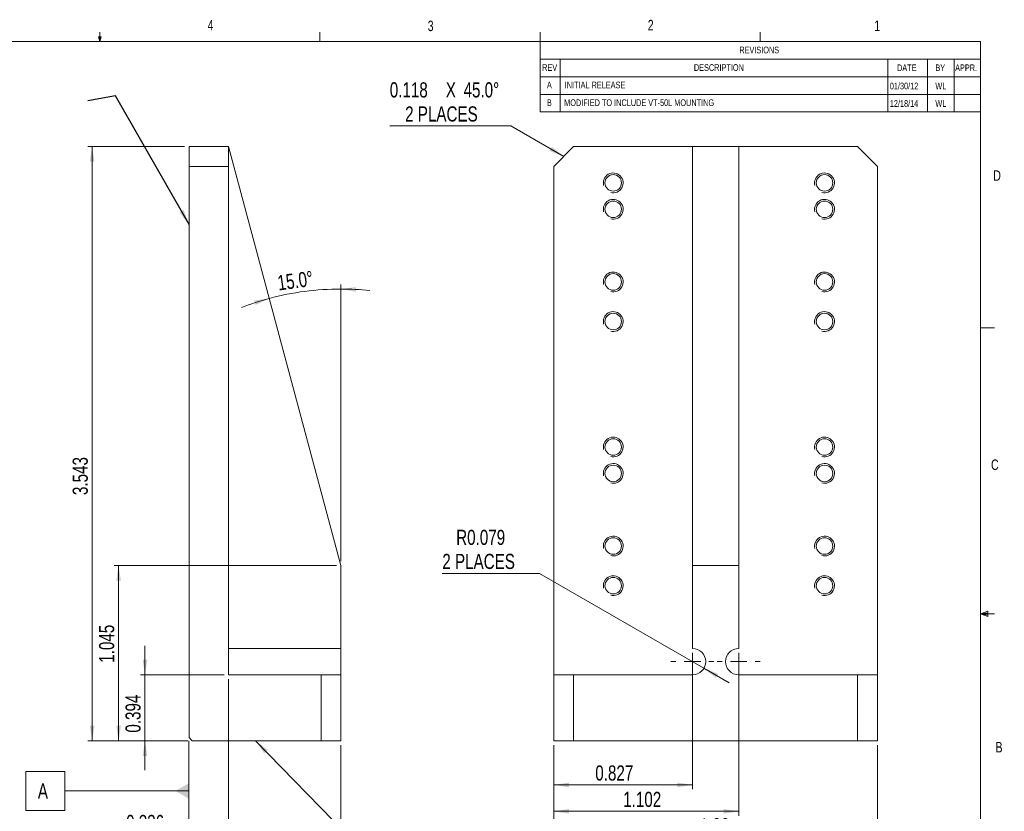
# Model space of a CAD drawing. Header units: inches. Extents: x 0.3 to 11.1, y 0.1 to 7.2.
# Tile 4 of 4: x 5.2 to 11.1, y 2.5 to 7.2. Entities that reach past the tile are written whole.
import ezdxf

# ---------------------------------------------------------------- set-up
doc = ezdxf.new("R2010")
doc.units = ezdxf.units.IN
doc.header["$LTSCALE"] = 0.666667
doc.header["$MEASUREMENT"] = 0
doc.styles.add('SLDTEXTSTYLE0', font='TXT', dxfattribs={"width": 0.75})
doc.dimstyles.new('SLDDIMSTYLE0', dxfattribs={"dimtxt": 0.090278, "dimasz": 0.090278, "dimexe": 0, "dimexo": 0.0625, "dimgap": 0.022569, "dimtad": 1, "dimdec": 3, "dimrnd": 1e-09, "dimdsep": 46, "dimtxsty": 'SLDTEXTSTYLE0', "dimsah": 1, "dimcen": 0.09, "dimadec": 0, "dimazin": 2, "dimtfac": 1, "dimtdec": 3, "dimtmove": 0, "dimatfit": 0, "dimfxl": 1, "dimfrac": 2, "dimtolj": 1, "dimtzin": 12, "dimarcsym": 0})
doc.dimstyles.new('SLDDIMSTYLE1', dxfattribs={"dimtxt": 0.090278, "dimasz": 0.090278, "dimexe": 0, "dimexo": 0.0625, "dimgap": 0.022569, "dimtad": 1, "dimdec": 3, "dimrnd": 1e-09, "dimzin": 12, "dimdsep": 46, "dimtxsty": 'SLDTEXTSTYLE0', "dimsah": 1, "dimcen": 0.09, "dimadec": 0, "dimazin": 3, "dimtfac": 1, "dimtdec": 3, "dimtofl": 0, "dimtmove": 0, "dimatfit": 3, "dimfxl": 1, "dimfrac": 2, "dimtolj": 1, "dimtzin": 12, "dimarcsym": 0})
doc.dimstyles.new('SLDDIMSTYLE2', dxfattribs={"dimtxt": 0.090278, "dimasz": 0.090278, "dimexe": 0, "dimexo": 0.0625, "dimgap": 0.022569, "dimtad": 1, "dimdec": 3, "dimrnd": 1e-09, "dimdsep": 46, "dimtxsty": 'SLDTEXTSTYLE0', "dimsah": 1, "dimcen": 0.09, "dimadec": 0, "dimazin": 2, "dimtfac": 1, "dimtdec": 3, "dimtofl": 0, "dimtmove": 0, "dimatfit": 3, "dimfxl": 1, "dimfrac": 2, "dimtolj": 1, "dimtzin": 12, "dimarcsym": 0})
doc.dimstyles.new('SLDDIMSTYLE3', dxfattribs={"dimtxt": 0.090278, "dimasz": 0.090278, "dimexe": 0, "dimexo": 0.0625, "dimgap": 0.022569, "dimtad": 1, "dimdec": 4, "dimlfac": 0.666667, "dimzin": 4, "dimdsep": 46, "dimtxsty": 'SLDTEXTSTYLE0', "dimsah": 1, "dimcen": 0.09, "dimadec": 1, "dimazin": 1, "dimtfac": 1, "dimtdec": 3, "dimtofl": 0, "dimtmove": 0, "dimatfit": 3, "dimfxl": 1, "dimfrac": 2, "dimtolj": 1, "dimtzin": 12, "dimarcsym": 0})
doc.dimstyles.new('SLDDIMSTYLE5', dxfattribs={"dimtxt": 0.18, "dimasz": 0.090278, "dimexe": 0, "dimexo": 0.0625, "dimgap": 0, "dimtad": 0, "dimtih": 1, "dimtoh": 1, "dimdec": 0, "dimrnd": 1e-09, "dimzin": 0, "dimdsep": 46, "dimtxsty": 'Standard', "dimsah": 1, "dimcen": 0.09, "dimadec": 0, "dimazin": 0, "dimtfac": 0.090278, "dimtdec": 0, "dimtofl": 0, "dimtmove": 0, "dimatfit": 3, "dimfxl": 1, "dimfrac": 2, "dimtolj": 1, "dimtzin": 0, "dimarcsym": 0})
doc.dimstyles.new('SLDDIMSTYLE6', dxfattribs={"dimtxt": 0.090278, "dimasz": 0.090278, "dimexe": 0, "dimexo": 0.0625, "dimgap": 0.022569, "dimtad": 1, "dimrnd": 1e-09, "dimzin": 12, "dimdsep": 46, "dimtxsty": 'SLDTEXTSTYLE0', "dimsah": 1, "dimcen": 0.09, "dimadec": 0, "dimazin": 3, "dimtfac": 1, "dimtdec": 3, "dimtofl": 0, "dimtmove": 0, "dimatfit": 3, "dimfxl": 1, "dimfrac": 2, "dimtolj": 1, "dimtzin": 12, "dimarcsym": 0})
doc.dimstyles.new('SLDDIMSTYLE7', dxfattribs={"dimtxt": 0.090278, "dimasz": 0.090278, "dimexe": 0, "dimexo": 0.0625, "dimgap": 0.022569, "dimtad": 0, "dimtih": 1, "dimtoh": 1, "dimdec": 3, "dimrnd": 1e-09, "dimdsep": 46, "dimtxsty": 'SLDTEXTSTYLE0', "dimsah": 1, "dimcen": 0, "dimadec": 0, "dimazin": 2, "dimtfac": 1, "dimtdec": 3, "dimtofl": 0, "dimtmove": 1, "dimatfit": 3, "dimfxl": 1, "dimfrac": 2, "dimtolj": 1, "dimtzin": 12, "dimarcsym": 0})

# ---------------------------------------------------------------- blocks, each defined once
blk = doc.blocks.new('_D')
at = {"color": 7, "linetype": 'Continuous', "lineweight": 0, "transparency": 16777216}
for p, q in [((6.4347, 3.2932), (6.4347, 2.3417)), ((6.1985, 2.9192), (6.1985, 2.3417)), ((6.1985, 2.368), (5.7818, 2.368)), ((6.1985, 2.368), (6.4347, 2.368)), ((6.4347, 2.368), (6.6083, 2.368))]:
    blk.add_line(p, q, dxfattribs=at)
for points in [[(6.1985, 2.368), (6.1082, 2.3819), (6.1082, 2.3541)], [(6.4347, 2.368), (6.525, 2.3541), (6.525, 2.3819)]]:
    blk.add_solid(points, dxfattribs=at)
at = {"color": 7, "linetype": 'Continuous', "lineweight": 0, "transparency": 16777216, "insert": (5.8235, 2.4844), "char_height": 0.09028, "attachment_point": 1, "style": 'SLDTEXTSTYLE0'}
blk.add_mtext('0.236', dxfattribs=at)
blk = doc.blocks.new('_D_1')
at = {"color": 7, "linetype": 'Continuous', "lineweight": 0, "transparency": 16777216}
for p, q in [((5.9361, 3.3194), (5.9361, 3.493)), ((6.4085, 3.3194), (5.9098, 3.3194)), ((5.9361, 3.3194), (5.9361, 2.9257)), ((6.192, 2.9257), (5.9098, 2.9257)), ((5.9361, 2.9257), (5.9361, 2.7521))]:
    blk.add_line(p, q, dxfattribs=at)
for points in [[(5.9361, 3.3194), (5.9499, 3.4097), (5.9222, 3.4097)], [(5.9361, 2.9257), (5.9222, 2.8355), (5.9499, 2.8355)]]:
    blk.add_solid(points, dxfattribs=at)
at = {"color": 7, "linetype": 'Continuous', "lineweight": 0, "transparency": 16777216, "insert": (5.8197, 2.9748), "char_height": 0.09028, "attachment_point": 1, "rotation": 90, "style": 'SLDTEXTSTYLE0'}
blk.add_mtext('0.394', dxfattribs=at)
blk = doc.blocks.new('_D_2')
at = {"color": 7, "linetype": 'Continuous', "lineweight": 0, "transparency": 16777216}
for p, q in [((6.1723, 6.469), (5.5948, 6.469)), ((5.6211, 6.469), (5.6211, 2.9257)), ((6.192, 2.9257), (5.5948, 2.9257))]:
    blk.add_line(p, q, dxfattribs=at)
for points in [[(5.6211, 6.469), (5.6072, 6.3788), (5.635, 6.3788)], [(5.6211, 2.9257), (5.635, 3.016), (5.6072, 3.016)]]:
    blk.add_solid(points, dxfattribs=at)
at = {"color": 7, "linetype": 'Continuous', "lineweight": 0, "transparency": 16777216, "insert": (5.5047, 4.3912), "char_height": 0.09028, "attachment_point": 1, "rotation": 90, "style": 'SLDTEXTSTYLE0'}
blk.add_mtext('3.543', dxfattribs=at)
blk = doc.blocks.new('_D_3')
at = {"color": 7, "linetype": 'Continuous', "lineweight": 0, "transparency": 16777216}
for p, q in [((6.1985, 2.9192), (6.1985, 2.1398)), ((7.104, 2.8995), (7.104, 2.1398)), ((6.1985, 2.166), (7.104, 2.166))]:
    blk.add_line(p, q, dxfattribs=at)
for points in [[(6.1985, 2.166), (6.2888, 2.1521), (6.2888, 2.1799)], [(7.104, 2.166), (7.0138, 2.1799), (7.0138, 2.1521)]]:
    blk.add_solid(points, dxfattribs=at)
at = {"color": 7, "linetype": 'Continuous', "lineweight": 0, "transparency": 16777216, "insert": (6.4869, 2.2824), "char_height": 0.09028, "attachment_point": 1, "style": 'SLDTEXTSTYLE0'}
blk.add_mtext('0.906', dxfattribs=at)
blk = doc.blocks.new('_D_4')
at = {"color": 7, "linetype": 'Continuous', "lineweight": 0, "transparency": 16777216}
for p, q in [((7.0778, 3.9712), (5.7523, 3.9712)), ((5.7786, 2.9257), (5.7786, 3.9712)), ((6.192, 2.9257), (5.7523, 2.9257))]:
    blk.add_line(p, q, dxfattribs=at)
for points in [[(5.7786, 3.9712), (5.7647, 3.8809), (5.7925, 3.8809)], [(5.7786, 2.9257), (5.7925, 3.016), (5.7647, 3.016)]]:
    blk.add_solid(points, dxfattribs=at)
at = {"color": 7, "linetype": 'Continuous', "lineweight": 0, "transparency": 16777216, "insert": (5.6622, 3.3915), "char_height": 0.09028, "attachment_point": 1, "rotation": 90, "style": 'SLDTEXTSTYLE0'}
blk.add_mtext('1.045', dxfattribs=at)
blk = doc.blocks.new('_D_5')
at = {"color": 7, "linetype": 'Continuous', "lineweight": 0, "transparency": 16777216}
blk.add_line((7.104, 3.9975), (7.104, 5.6459), dxfattribs=at)
for start, end in [(90, 105), (83.97291, 90), (105, 111.02709)]:
    blk.add_arc((7.104, 3.9712), 1.6485, start, end, dxfattribs=at)
for points in [[(7.104, 5.6197), (7.1939, 5.6033), (7.1947, 5.6311)], [(6.6774, 5.5635), (6.5869, 5.5511), (6.5948, 5.5244)]]:
    blk.add_solid(points, dxfattribs=at)
at = {"color": 7, "linetype": 'Continuous', "lineweight": 0, "transparency": 16777216, "insert": (6.7208, 5.6997), "char_height": 0.09028, "attachment_point": 1, "rotation": 7.94063, "style": 'SLDTEXTSTYLE0'}
blk.add_mtext('15.0°', dxfattribs=at)
blk = doc.blocks.new('SW_DATUMTAG_0')
at = {"color": 0, "linetype": 'Continuous', "lineweight": 0}
for p, q in [((0.9013, 0.3703), (0.9013, -0.001)), ((-0.0716, -0.0444), (-0.0716, 0.1878)), ((-0.0716, 0.1878), (0.1607, 0.1878)), ((0.1607, 0.1878), (0.1607, -0.0444)), ((0.9013, 0.0717), (0.1607, 0.0717)), ((0.1607, -0.0444), (-0.0716, -0.0444))]:
    blk.add_line(p, q, dxfattribs=at)
blk.add_solid([(0.9013, 0.0253), (0.9013, 0.1182), (0.82, 0.0717)], dxfattribs=at)
at = {"color": 0, "linetype": 'Continuous', "lineweight": 0, "insert": (0, 0.1164), "char_height": 0.0903, "attachment_point": 1, "style": 'SLDTEXTSTYLE0'}
blk.add_mtext('A', dxfattribs=at)
blk = doc.blocks.new('_D_6')
at = {"color": 7, "linetype": 'Continuous', "lineweight": 0, "transparency": 16777216}
for p, q in [((8.3737, 2.8995), (8.3737, 2.3221)), ((10.3028, 2.8995), (10.3028, 2.3221)), ((8.3737, 2.3483), (10.3028, 2.3483))]:
    blk.add_line(p, q, dxfattribs=at)
for points in [[(8.3737, 2.3483), (8.464, 2.3344), (8.464, 2.3622)], [(10.3028, 2.3483), (10.2125, 2.3622), (10.2125, 2.3344)]]:
    blk.add_solid(points, dxfattribs=at)
at = {"color": 7, "linetype": 'Continuous', "lineweight": 0, "transparency": 16777216, "insert": (9.2454, 2.4647), "char_height": 0.09028, "attachment_point": 1, "style": 'SLDTEXTSTYLE0'}
blk.add_mtext('1.93', dxfattribs=at)
blk = doc.blocks.new('_D_7')
at = {"color": 7, "linetype": 'Continuous', "lineweight": 0, "transparency": 16777216}
for p, q in [((9.2005, 3.4507), (9.2005, 2.637)), ((8.3737, 2.8995), (8.3737, 2.637)), ((9.2005, 2.6633), (8.3737, 2.6633))]:
    blk.add_line(p, q, dxfattribs=at)
for points in [[(8.3737, 2.6633), (8.464, 2.6494), (8.464, 2.6772)], [(9.2005, 2.6633), (9.1102, 2.6772), (9.1102, 2.6494)]]:
    blk.add_solid(points, dxfattribs=at)
at = {"color": 7, "linetype": 'Continuous', "lineweight": 0, "transparency": 16777216, "insert": (8.621, 2.7796), "char_height": 0.09028, "attachment_point": 1, "style": 'SLDTEXTSTYLE0'}
blk.add_mtext('0.827', dxfattribs=at)
blk = doc.blocks.new('_D_8')
at = {"color": 7, "linetype": 'Continuous', "lineweight": 0, "transparency": 16777216}
for p, q in [((9.4761, 3.4507), (9.4761, 2.4795)), ((8.3737, 2.8995), (8.3737, 2.4795)), ((9.4761, 2.5058), (8.3737, 2.5058))]:
    blk.add_line(p, q, dxfattribs=at)
for points in [[(8.3737, 2.5058), (8.464, 2.4919), (8.464, 2.5197)], [(9.4761, 2.5058), (9.3858, 2.5197), (9.3858, 2.4919)]]:
    blk.add_solid(points, dxfattribs=at)
at = {"color": 7, "linetype": 'Continuous', "lineweight": 0, "transparency": 16777216, "insert": (8.7875, 2.6222), "char_height": 0.09028, "attachment_point": 1, "style": 'SLDTEXTSTYLE0'}
blk.add_mtext('1.102', dxfattribs=at)
blk = doc.blocks.new('_D_9')
at = {"color": 7, "linetype": 'Continuous', "lineweight": 0, "transparency": 16777216}
for p, q in [((8.289, 3.9244), (7.709, 3.9244)), ((9.2687, 3.3588), (8.289, 3.9244)), ((9.2687, 3.3588), (9.419, 3.272))]:
    blk.add_line(p, q, dxfattribs=at)
blk.add_solid([(9.2687, 3.3588), (9.3399, 3.3016), (9.3538, 3.3257)], dxfattribs=at)
at = {"color": 7, "linetype": 'Continuous', "lineweight": 0, "transparency": 16777216, "char_height": 0.09028, "attachment_point": 1, "style": 'SLDTEXTSTYLE0'}
for s, insert in [('R0.079', (7.7916, 4.1842)), ('2 PLACES', (7.709, 4.0408))]:
    blk.add_mtext(s, dxfattribs=dict(at, insert=insert))
blk = doc.blocks.new('SW_CHAMFER_DIMENSION_0')
at = {"color": 0, "linetype": 'Continuous', "lineweight": 0}
for p, q in [((0.7214, -0.1434), (0, -0.1434)), ((1.037, -0.3257), (0.7214, -0.1434))]:
    blk.add_line(p, q, dxfattribs=at)
blk.add_solid([(1.037, -0.3257), (0.9658, -0.2685), (0.9519, -0.2926)], dxfattribs=at)
at = {"color": 0, "linetype": 'Continuous', "lineweight": 0, "attachment_point": 1, "style": 'SLDTEXTSTYLE0'}
for s, insert, char_height in [('0.118', (0, 0.1164), 0.09028), ('45.0°', (0.4399, 0.1164), 0.09028), ('X', (0.3339, 0.1164), 0.0903), ('2 PLACES', (0.0915, -0.0271), 0.09028)]:
    blk.add_mtext(s, dxfattribs=dict(at, insert=insert, char_height=char_height))
blk = doc.blocks.new('SW_CENTERMARKSYMBOL_0')
at = {"color": 0, "linetype": 'Continuous', "lineweight": 0}
for p, q in [((0, 0.0984), (0, 0.128)), ((-0.0984, 0), (-0.128, 0)), ((0, 0), (-0.0492, 0)), ((0, 0), (0, 0.0492)), ((0, 0), (0, -0.0492)), ((0, 0), (0.0492, 0)), ((0.0984, 0), (0.128, 0)), ((0, -0.0984), (0, -0.128))]:
    blk.add_line(p, q, dxfattribs=at)
blk = doc.blocks.new('SW_CENTERMARKSYMBOL_1')
at = {"color": 0, "linetype": 'Continuous', "lineweight": 0}
for p, q in [((0, 0.0984), (0, 0.128)), ((-0.0984, 0), (-0.128, 0)), ((0, 0), (-0.0492, 0)), ((0, 0), (0, 0.0492)), ((0, 0), (0, -0.0492)), ((0, 0), (0.0492, 0)), ((0.0984, 0), (0.128, 0)), ((0, -0.0984), (0, -0.128))]:
    blk.add_line(p, q, dxfattribs=at)

msp = doc.modelspace()

# ---------------------------------------------------------------- linework, layer by layer
at = {"color": 7, "linetype": 'Continuous', "lineweight": 0}
for p, q in [((5.66684, 7.09472), (5.65801, 7.12267)), ((5.67521, 7.12267), (5.65801, 7.12267)), ((5.66215, 7.12267), (5.66684, 7.09472)), ((5.66684, 7.09472), (5.66684, 7.15125)), ((5.66684, 7.09472), (5.67521, 7.12267)), ((5.67012, 7.12267), (5.66684, 7.09472)), ((6.97918, 7.09472), (6.97918, 7.15125)), ((8.29152, 7.09472), (8.29152, 7.15125)), ((9.60385, 7.09472), (9.60385, 7.15125)), ((0.4175, 7.09472), (10.9175, 7.09472)), ((8.29152, 7.09472), (8.29152, 6.77975)), ((10.9175, 0.26138), (10.9175, 7.09472)), ((8.29152, 6.98973), (10.9175, 6.98973)), ((8.41094, 6.98973), (8.41094, 6.67597)), ((10.36632, 6.67597), (10.36632, 6.98973)), ((10.60254, 6.98973), (10.60254, 6.67597)), ((10.76002, 6.98973), (10.76002, 6.67597)), ((8.29152, 6.88474), (10.9175, 6.88474)), ((8.29152, 6.77975), (8.29152, 6.67597)), ((8.29152, 6.77975), (10.9175, 6.77975)), ((8.29152, 6.67597), (10.9175, 6.67597)), ((10.9175, 5.38868), (11.00083, 5.38868)), ((10.9175, 3.68264), (10.96229, 3.69865)), ((10.96229, 3.69865), (10.96229, 3.66759)), ((10.9175, 3.68264), (10.96229, 3.68867)), ((10.9175, 3.68264), (11.00083, 3.68264)), ((10.9175, 3.68264), (10.96229, 3.66759)), ((10.9175, 3.68264), (10.96229, 3.67577))]:
    msp.add_line(p, q, dxfattribs=at)
at = {"color": 7, "linetype": 'Continuous', "lineweight": 15}
for p, q in [((6.19852, 6.46904), (6.43474, 6.46904)), ((6.19852, 6.35093), (6.19852, 6.46904)), ((6.43474, 6.46904), (6.43474, 6.35093)), ((7.10403, 3.97121), (6.43474, 6.46904)), ((8.4918, 6.46904), (8.37369, 6.35093)), ((9.20046, 6.46904), (8.4918, 6.46904)), ((9.20046, 3.97121), (9.20046, 6.46904)), ((9.20046, 6.46904), (9.47605, 6.46904)), ((9.47605, 3.97121), (9.47605, 6.46904)), ((10.18471, 6.46904), (9.47605, 6.46904)), ((10.30282, 6.35093), (10.18471, 6.46904)), ((6.43474, 6.35093), (6.19852, 6.35093)), ((6.19852, 6.35093), (6.19852, 2.94542)), ((6.43474, 6.35093), (6.43474, 3.31944)), ((8.37369, 6.35093), (8.37369, 3.31944)), ((10.30282, 3.31944), (10.30282, 6.35093)), ((7.10403, 3.47692), (7.10403, 3.97121)), ((9.20046, 3.47692), (9.20046, 3.97121)), ((9.20046, 3.97121), (9.47605, 3.97121)), ((9.47605, 3.97121), (9.47605, 3.47692)), ((7.10403, 3.47692), (6.43474, 3.47692)), ((7.10403, 3.31944), (7.10403, 3.47692)), ((6.43474, 3.31944), (6.98592, 3.31944)), ((6.98592, 2.92573), (6.98592, 3.31944)), ((6.98592, 3.31944), (7.10403, 3.31944)), ((7.10403, 3.31944), (7.10403, 2.92573)), ((8.37369, 2.92573), (8.37369, 3.31944)), ((8.37369, 3.31944), (8.4918, 3.31944)), ((8.4918, 3.31944), (8.4918, 2.92573)), ((8.4918, 3.31944), (9.20046, 3.31944)), ((9.47605, 3.31944), (10.18471, 3.31944)), ((10.18471, 2.92573), (10.18471, 3.31944)), ((10.18471, 3.31944), (10.30282, 3.31944)), ((10.30282, 3.31944), (10.30282, 2.92573)), ((6.19852, 2.94542), (6.2182, 2.92573)), ((6.2182, 2.92573), (6.98592, 2.92573)), ((7.10403, 2.92573), (6.98592, 2.92573)), ((8.4918, 2.92573), (8.37369, 2.92573)), ((8.4918, 2.92573), (10.18471, 2.92573)), ((10.30282, 2.92573), (10.18471, 2.92573))]:
    msp.add_line(p, q, dxfattribs=at)
for centre in [(8.72802, 6.25251), (9.98786, 6.25251), (8.72802, 6.09503), (9.98786, 6.09503), (8.72802, 5.66195), (9.98786, 5.66195), (8.72802, 5.42573), (9.98786, 5.42573), (8.72802, 4.6777), (9.98786, 4.6777), (8.72802, 4.52022), (9.98786, 4.52022), (8.72802, 4.08715), (9.98786, 4.08715), (8.72802, 3.85093), (9.98786, 3.85093)]:
    msp.add_circle(centre, 0.04921, dxfattribs=at)
at = {"color": 7, "linetype": 'Continuous', "lineweight": 0}
for centre in [(8.72802, 6.25251), (9.98786, 6.25251), (8.72802, 6.09503), (9.98786, 6.09503), (8.72802, 5.66195), (9.98786, 5.66195), (8.72802, 5.42573), (9.98786, 5.42573), (8.72802, 4.6777), (9.98786, 4.6777), (8.72802, 4.52022), (9.98786, 4.52022), (8.72802, 4.08715), (9.98786, 4.08715), (8.72802, 3.85093), (9.98786, 3.85093)]:
    msp.add_arc(centre, 0.05906, 255, 195, dxfattribs=at)
at = {"color": 7, "linetype": 'Continuous', "lineweight": 15}
for centre, start, end in [((9.20046, 3.39818), 270, 90), ((9.47605, 3.39818), 90, 270)]:
    msp.add_arc(centre, 0.07874, start, end, dxfattribs=at)

# ---------------------------------------------------------------- block references
at = {"color": 7, "linetype": 'Continuous', "lineweight": 0}
for name, p in [('SW_CHAMFER_DIMENSION_0', (7.3957, 6.73568)), ('SW_CENTERMARKSYMBOL_1', (9.20046, 3.39818)), ('SW_CENTERMARKSYMBOL_0', (9.47605, 3.39818)), ('SW_DATUMTAG_0', (5.29719, 2.55545))]:
    msp.add_blockref(name, p, dxfattribs=at)

# ---------------------------------------------------------------- texts
at = {"color": 7, "linetype": 'Continuous', "lineweight": 0, "attachment_point": 1, "style": 'SLDTEXTSTYLE0'}
for s, insert, char_height in [('4', (6.30953, 7.22377), 0.0625), ('2', (8.934, 7.22413), 0.0625), ('3', (7.62182, 7.21968), 0.0625), ('1', (10.28493, 7.22005), 0.0625), ('REVISIONS', (9.48012, 7.06476), 0.039895), ('REV', (8.30413, 6.96001), 0.04), ('DESCRIPTION', (9.20892, 6.96001), 0.04), ('DATE', (10.42024, 6.95849), 0.04), ('BY', (10.64885, 6.95849), 0.04), ('APPR.', (10.76662, 6.95849), 0.04), ('A', (8.33267, 6.856), 0.04), ('INITIAL RELEASE', (8.43892, 6.856), 0.04), ('01/30/12', (10.3772, 6.84987), 0.04), ('WL', (10.64859, 6.84987), 0.04), ('B', (8.33267, 6.75047), 0.04), ('MODIFIED TO INCLUDE VT-50L MOUNTING', (8.43548, 6.75047), 0.04), ('12/18/14', (10.3772, 6.74562), 0.04), ('WL', (10.64859, 6.74562), 0.04), ('D', (10.99421, 6.32733), 0.0625), ('C', (10.98079, 4.60339), 0.0625), ('B', (11.00765, 2.91939), 0.0625)]:
    msp.add_mtext(s, dxfattribs=dict(at, insert=insert, char_height=char_height))

# ---------------------------------------------------------------- dimensions: what is measured, and where the dimension line sits
at = {"color": 7, "linetype": 'Continuous', "lineweight": 0}
for base, p1, p2, dimstyle, picture, middle in [((5.62109, 2.92573), (6.19852, 6.46904), (6.2182, 2.92573), 'SLDDIMSTYLE1', '_D_2', (5.62109, 4.54125)), ((5.77857, 3.97121), (6.2182, 2.92573), (7.10403, 3.97121), 'SLDDIMSTYLE1', '_D_4', (5.77857, 3.54151)), ((5.93605, 2.92573), (6.43474, 3.31944), (6.2182, 2.92573), 'SLDDIMSTYLE0', '_D_1', (5.93605, 3.12487))]:
    dim = msp.add_linear_dim(base=base, p1=p1, p2=p2, angle=90, dimstyle=dimstyle, dxfattribs=at)
    dim.commit()
    dim.dimension.update_dxf_attribs({"geometry": picture, "text_midpoint": middle, "dimtype": 160})
dim = msp.add_angular_dim_2l(base=(6.88886, 5.60556), line1=((7.10403, 2.92573), (7.10403, 3.97121)), line2=((6.43474, 6.46904), (7.10403, 3.97121)), dimstyle='SLDDIMSTYLE3', dxfattribs=at)
dim.commit()
dim.dimension.update_dxf_attribs({"geometry": '_D_5', "text_midpoint": (6.8763, 5.60386), "dimtype": 162})
dim = msp.add_radius_dim(center=(9.20046, 3.39818), mpoint=(9.26865, 3.35881), text='<>\\P2 PLACES', dimstyle='SLDDIMSTYLE7', dxfattribs=at)
dim.commit()
dim.dimension.update_dxf_attribs({"geometry": '_D_9', "text_midpoint": (7.97816, 4.06786), "dimtype": 164})
for base, p1, p2, dimstyle, picture, middle in [((8.37369, 2.66327), (9.20046, 3.47692), (8.37369, 2.92573), 'SLDDIMSTYLE2', '_D_7', (8.77104, 2.66327)), ((8.37369, 2.50579), (9.47605, 3.47692), (8.37369, 2.92573), 'SLDDIMSTYLE1', '_D_8', (8.93753, 2.50579)), ((6.43474, 2.36799), (6.19852, 2.94542), (6.43474, 3.31944), 'SLDDIMSTYLE0', '_D', (5.97355, 2.36799)), ((7.10403, 2.16602), (6.19852, 2.94542), (7.10403, 2.92573), 'SLDDIMSTYLE2', '_D_3', (6.63694, 2.16602)), ((10.30282, 2.34831), (8.37369, 2.92573), (10.30282, 2.92573), 'SLDDIMSTYLE6', '_D_6', (9.36206, 2.34831))]:
    dim = msp.add_linear_dim(base=base, p1=p1, p2=p2, dimstyle=dimstyle, dxfattribs=at)
    dim.commit()
    dim.dimension.update_dxf_attribs({"geometry": picture, "text_midpoint": middle, "dimtype": 160})

# ---------------------------------------------------------------- leaders
for points in [[(6.19852, 6.00485), (5.76116, 6.77188), (5.59449, 6.74179)], [(6.59468, 2.92573), (7.24947, 2.2563), (7.41614, 2.22621)]]:
    msp.add_leader(points, dimstyle='SLDDIMSTYLE5', dxfattribs=at)

doc.saveas('drawing.dxf')
